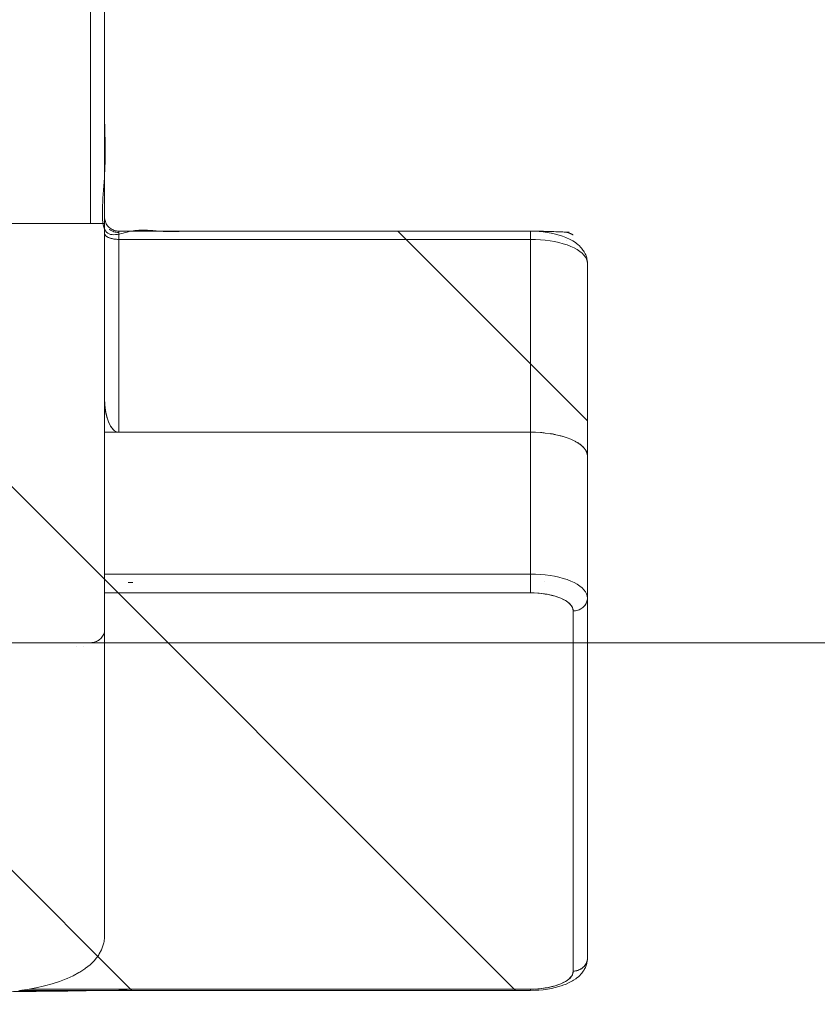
# Model space of a CAD drawing. Header units: inches. Extents: x -416 to -272, y -73 to 47.
# Tile 138 of 206: x -279.11 to -278.01, y -43.99 to -42.63. Entities that reach past the tile are written whole.
import ezdxf

# ---------------------------------------------------------------- set-up
doc = ezdxf.new("R2010")
doc.units = ezdxf.units.IN
doc.header["$LTSCALE"] = 32
doc.header["$MEASUREMENT"] = 0
doc.linetypes.add('Dash Style-1', pattern=[0.083328, 0.041656, -0.041672])
for name, color, linetype, lineweight in [('DashLine', 7, 'Continuous', 13), ('DashLineFill', 7, 'Dash Style-1', 13), ('Drawing', 7, 'Continuous', 18), ('None', 7, 'Continuous', 18), ('SolidLine', 7, 'Continuous', 15)]:
    doc.layers.add(name, color=color, linetype=linetype, lineweight=lineweight)

# ---------------------------------------------------------------- blocks, each defined once
blk = doc.blocks.new('Group-42')
at = {"layer": 'DashLine', "flags": 128}
blk.add_lwpolyline([(1.114173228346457, -2.559055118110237), (70.89370078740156, -2.559055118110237), (70.89370078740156, -30), (1.114173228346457, -30)], close=True, dxfattribs=at)
at = {"layer": 'SolidLine', "flags": 128}
blk.add_lwpolyline([(1.114173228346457, -2.559055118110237), (70.89370078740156, -2.559055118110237), (70.89370078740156, -30), (1.114173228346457, -30)], close=True, dxfattribs=at)
blk = doc.blocks.new('TiMotion_Handset (2D)')
at = {"layer": 'DashLineFill', "linetype": 'Continuous', "lineweight": 13}
h = blk.add_hatch(dxfattribs=at)
h.set_pattern_fill('Steel', color=253, style=0, pattern_type=2)
h.set_pattern_definition([(45, (0, 0), (-1.61301565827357, 1.935715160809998), []), (45, (-1.0608, 1.0608), (-0.4723460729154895, 0.4167612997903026), [])])
h.paths.add_polyline_path([(-0.5650679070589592, 2.440944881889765), (-0.5636889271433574, 2.443168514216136), (-0.5621892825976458, 2.445271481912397), (-0.5605689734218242, 2.447253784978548), (-0.5588279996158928, 2.449115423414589), (-0.5569663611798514, 2.45085639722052), (-0.5549840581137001, 2.452476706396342), (-0.5528810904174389, 2.453976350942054), (-0.5506574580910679, 2.455355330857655), (-0.5483514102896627, 2.456591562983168), (-0.5460011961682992, 2.457662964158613), (-0.543606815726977, 2.458569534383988), (-0.5411682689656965, 2.459311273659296), (-0.5386855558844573, 2.459888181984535), (-0.5361586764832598, 2.460300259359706), (-0.5335876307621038, 2.460547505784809), (-0.5309724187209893, 2.460629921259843), (0.4425815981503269, 2.460629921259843), (0.4451968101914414, 2.460547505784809), (0.4477678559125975, 2.460300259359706), (0.450294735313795, 2.459888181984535), (0.4527774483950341, 2.459311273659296), (0.4552159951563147, 2.458569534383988), (0.4576103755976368, 2.457662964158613), (0.4599605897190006, 2.456591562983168), (0.4622666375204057, 2.455355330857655), (0.4644902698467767, 2.453976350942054), (0.4665932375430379, 2.452476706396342), (0.4685755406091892, 2.45085639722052), (0.4704371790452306, 2.449115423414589), (0.472178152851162, 2.447253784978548), (0.4737984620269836, 2.445271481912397), (0.4752981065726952, 2.443168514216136), (0.4766770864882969, 2.440944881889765), (0.4779133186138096, 2.43863883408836), (0.478984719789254, 2.436288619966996), (0.47989129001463, 2.433894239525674), (0.4806330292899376, 2.431455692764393), (0.4812099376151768, 2.428972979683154), (0.4816220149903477, 2.426446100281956), (0.4818692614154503, 2.423875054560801), (0.4819516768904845, 2.421259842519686), (0.4819516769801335, 1.765582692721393), (0.4825163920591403, 1.763951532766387), (0.4830058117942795, 1.762300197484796), (0.4834199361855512, 1.760628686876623), (0.4837587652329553, 1.758937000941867), (0.4840222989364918, 1.757225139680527), (0.4842105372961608, 1.755493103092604), (0.4843234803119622, 1.753740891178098), (0.484361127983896, 1.751968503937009), (0.484361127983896, -1.751965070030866), (0.4842787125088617, -1.75458028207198), (0.4840314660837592, -1.757151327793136), (0.4836193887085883, -1.759678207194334), (0.483042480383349, -1.762160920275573), (0.4823007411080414, -1.764599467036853), (0.4813941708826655, -1.766993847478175), (0.4803227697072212, -1.769344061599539), (0.4790865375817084, -1.771650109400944), (0.4777075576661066, -1.773873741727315), (0.4762079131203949, -1.775976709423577), (0.4745876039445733, -1.777959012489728), (0.4728466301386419, -1.779820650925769), (0.4709849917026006, -1.781561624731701), (0.4690026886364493, -1.783181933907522), (0.4668997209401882, -1.784681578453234), (0.4646760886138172, -1.786060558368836), (0.4623700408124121, -1.787296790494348), (0.4600198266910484, -1.788368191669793), (0.4576254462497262, -1.789274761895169), (0.4551868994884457, -1.790016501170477), (0.4527041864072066, -1.790593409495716), (0.4501773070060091, -1.791005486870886), (0.447606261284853, -1.791252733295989), (0.4449910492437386, -1.791335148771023), (-1.79051826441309, -1.791335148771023), (-1.793133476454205, -1.791252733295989), (-1.795704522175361, -1.791005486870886), (-1.798231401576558, -1.790593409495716), (-1.800714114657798, -1.790016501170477), (-1.803152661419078, -1.789274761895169), (-1.8055470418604, -1.788368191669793), (-1.807897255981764, -1.787296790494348), (-1.810203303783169, -1.786060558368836), (-1.81242693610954, -1.784681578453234), (-1.814529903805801, -1.783181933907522), (-1.816512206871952, -1.781561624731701), (-1.818373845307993, -1.779820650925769), (-1.820114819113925, -1.777959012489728), (-1.821735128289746, -1.775976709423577), (-1.823234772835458, -1.773873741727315), (-1.82461375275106, -1.771650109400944), (-1.825849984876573, -1.769344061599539), (-1.826921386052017, -1.766993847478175), (-1.827827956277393, -1.764599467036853), (-1.828569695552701, -1.762160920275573), (-1.82914660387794, -1.759678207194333), (-1.829558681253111, -1.757151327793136), (-1.829805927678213, -1.75458028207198), (-1.829888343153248, -1.751965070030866), (-1.829888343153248, 1.751968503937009), (-1.829805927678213, 1.754583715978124), (-1.829558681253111, 1.75715476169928), (-1.82914660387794, 1.759681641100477), (-1.828569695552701, 1.762164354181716), (-1.827827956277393, 1.764602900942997), (-1.826921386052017, 1.766997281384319), (-1.825849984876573, 1.769347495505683), (-1.82461375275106, 1.771653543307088), (-1.823234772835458, 1.773877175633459), (-1.821735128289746, 1.77598014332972), (-1.820114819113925, 1.777962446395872), (-1.818373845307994, 1.779824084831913), (-1.816512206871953, 1.781565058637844), (-1.814529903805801, 1.783185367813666), (-1.81242693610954, 1.784685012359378), (-1.810203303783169, 1.786063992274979), (-1.807897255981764, 1.787300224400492), (-1.8055470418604, 1.788371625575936), (-1.803152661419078, 1.789278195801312), (-1.800714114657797, 1.79001993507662), (-1.798231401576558, 1.790596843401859), (-1.795704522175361, 1.79100892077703), (-1.793133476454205, 1.791256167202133), (-1.79051826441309, 1.791338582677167), (-0.5703424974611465, 1.791338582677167), (-0.5703424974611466, 2.421259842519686), (-0.5702600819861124, 2.423875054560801), (-0.5700128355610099, 2.426446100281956), (-0.569600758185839, 2.428972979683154), (-0.5690238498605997, 2.431455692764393), (-0.5682821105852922, 2.433894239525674), (-0.5673755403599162, 2.436288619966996), (-0.5663041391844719, 2.43863883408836)])
at = {"layer": 'DashLineFill'}
blk.add_open_spline([(-0.5650679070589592, 2.440944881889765), (-0.559793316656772, 2.450080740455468), (-0.5415215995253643, 2.460629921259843), (-0.04419541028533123, 2.460629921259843), (0.4531307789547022, 2.460629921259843), (0.4714024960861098, 2.450080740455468), (0.4819516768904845, 2.431809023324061), (0.4819516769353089, 2.09342126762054), (0.4819516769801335, 1.765582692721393), (0.484361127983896, 1.759098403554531), (0.484361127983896, 1.716953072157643e-06), (0.484361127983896, -1.76251425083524), (0.473811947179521, -1.780785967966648), (0.4555402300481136, -1.791335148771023), (-0.672763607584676, -1.791335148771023), (-1.801067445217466, -1.791335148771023), (-1.819339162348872, -1.780785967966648), (-1.829888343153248, -1.76251425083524), (-1.829888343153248, 1.716953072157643e-06), (-1.829888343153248, 1.762517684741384), (-1.819339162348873, 1.780789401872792), (-1.801067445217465, 1.791338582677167), (-1.180430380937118, 1.791338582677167), (-0.5703424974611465, 1.791338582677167), (-0.5703424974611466, 2.106299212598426), (-0.5703424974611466, 2.431809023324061), (-0.5650679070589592, 2.440944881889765)], degree=2, knots=[0, 0, 0, 0.001659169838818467, 0.003318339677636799, 0.07987838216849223, 0.08153755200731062, 0.08319672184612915, 0.08485589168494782, 0.1364181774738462, 0.1364181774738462, 0.1375061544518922, 0.4048450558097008, 0.4064547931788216, 0.4080645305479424, 0.4096742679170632, 0.5802364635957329, 0.5818462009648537, 0.5834559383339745, 0.5850656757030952, 0.8524045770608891, 0.8540143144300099, 0.8556240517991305, 0.8572337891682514, 0.9503292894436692, 0.9503292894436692, 0.9983902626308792, 1, 1, 1], dxfattribs=at)
at = {"layer": 'Drawing'}
for p, q in [((0.4373140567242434, 2.460629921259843), (-0.061841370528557, 2.460629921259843)), ((0.4388689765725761, 2.460555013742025), (0.4373140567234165, 2.460629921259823)), ((0.4373140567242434, 2.460629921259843), (0.4387873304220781, 2.460562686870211)), ((0.4387873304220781, 2.460562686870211), (0.4402505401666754, 2.460361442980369)), ((0.4416851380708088, 2.460263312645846), (0.4387873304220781, 2.460562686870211)), ((0.4404120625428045, 2.46033086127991), (0.4388689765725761, 2.460555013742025)), ((0.4402505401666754, 2.460361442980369), (0.4416936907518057, 2.460027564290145)), ((0.4419315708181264, 2.459959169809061), (0.4404120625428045, 2.46033086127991)), ((0.4431409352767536, 2.460062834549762), (0.4416851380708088, 2.460263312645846)), ((0.4416936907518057, 2.460027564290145), (0.4431069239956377, 2.459563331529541)), ((0.4434159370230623, 2.459442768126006), (0.4419315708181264, 2.459959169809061)), ((0.4431069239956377, 2.459563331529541), (0.4444805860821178, 2.458971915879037)), ((0.4445717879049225, 2.459730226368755), (0.4431409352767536, 2.460062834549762)), ((0.4448538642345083, 2.458785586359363), (0.4434159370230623, 2.459442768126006)), ((0.4444805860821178, 2.458971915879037), (0.4458052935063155, 2.458257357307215)), ((0.4474279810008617, 2.458840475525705), (0.4445717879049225, 2.459730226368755)), ((0.4462344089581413, 2.457992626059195), (0.4448538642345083, 2.458785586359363)), ((0.4462079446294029, 2.457992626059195), (0.4458052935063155, 2.458257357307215)), ((0.4475470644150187, 2.457069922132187), (0.4462344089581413, 2.457992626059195)), ((0.4470719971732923, 2.457424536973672), (0.4466171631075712, 2.457723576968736)), ((0.4475221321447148, 2.457069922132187), (0.4470719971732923, 2.457424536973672)), ((0.4488071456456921, 2.45838329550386), (0.4474279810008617, 2.458840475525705)), ((0.44878184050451, 2.456024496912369), (0.4475470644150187, 2.457069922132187)), ((0.4482720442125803, 2.456479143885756), (0.4478807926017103, 2.456787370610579)), ((0.4487585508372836, 2.456024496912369), (0.4482720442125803, 2.456479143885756)), ((0.4501374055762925, 2.457800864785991), (0.4488071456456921, 2.45838329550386)), ((0.452911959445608, 2.456345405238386), (0.4501374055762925, 2.457800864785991)), ((0.4499293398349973, 2.454864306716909), (0.44878184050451, 2.456024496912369)), ((0.4493972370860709, 2.455427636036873), (0.4490661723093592, 2.455737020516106)), ((0.4493972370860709, 2.455427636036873), (0.4499077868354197, 2.454864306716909)), ((0.4509808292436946, 2.453598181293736), (0.4499293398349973, 2.454864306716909)), ((0.4501653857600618, 2.454580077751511), (0.4504398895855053, 2.454277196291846)), ((0.4504398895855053, 2.454277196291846), (0.4513928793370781, 2.453035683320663)), ((0.4519283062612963, 2.452235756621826), (0.4509808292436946, 2.453598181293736)), ((0.4513928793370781, 2.453035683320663), (0.4522496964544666, 2.451711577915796)), ((0.4527645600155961, 2.45078740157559), (0.4519283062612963, 2.452235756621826)), ((0.4522496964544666, 2.451711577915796), (0.4530044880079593, 2.450313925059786)), ((0.4534832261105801, 2.449264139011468), (0.4527645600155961, 2.45078740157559)), ((0.452911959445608, 2.456345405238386), (0.4541585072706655, 2.455655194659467)), ((0.4530044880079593, 2.450313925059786), (0.4536520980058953, 2.448852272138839)), ((0.4540788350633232, 2.447677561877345), (0.4534832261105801, 2.449264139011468)), ((0.4536520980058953, 2.448852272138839), (0.4541881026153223, 2.447336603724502)), ((0.4545468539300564, 2.446039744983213), (0.4540788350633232, 2.447677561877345)), ((0.455334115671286, 2.45485075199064), (0.4541585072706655, 2.455655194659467)), ((0.4541881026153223, 2.447336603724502), (0.4546088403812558, 2.445777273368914)), ((0.4548837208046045, 2.444363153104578), (0.4545468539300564, 2.446039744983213)), ((0.4546088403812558, 2.445777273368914), (0.4549114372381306, 2.444184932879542)), ((0.4550868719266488, 2.442660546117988), (0.4548837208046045, 2.444363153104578)), ((0.4549114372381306, 2.444184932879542), (0.4550938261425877, 2.442570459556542)), ((0.4579900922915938, 2.452869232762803), (0.455334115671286, 2.45485075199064)), ((0.4590534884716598, 2.451980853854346), (0.4579900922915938, 2.452869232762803)), ((0.4615941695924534, 2.44949069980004), (0.4590534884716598, 2.451980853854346)), ((0.4625315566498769, 2.448537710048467), (0.4615941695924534, 2.44949069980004)), ((0.4649364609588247, 2.445575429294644), (0.4625315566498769, 2.448537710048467)), ((0.465736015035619, 2.444579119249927), (0.4649364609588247, 2.445575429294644)), ((0.4679868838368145, 2.441186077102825), (0.465736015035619, 2.444579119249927)), ((0.4551547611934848, 2.440944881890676), (-0.04400066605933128, 2.440944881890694)), ((0.4551547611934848, 2.440944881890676), (0.4550868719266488, 2.442660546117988)), ((0.4550938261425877, 2.442570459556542), (0.4551547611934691, 2.440944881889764)), ((0.4601602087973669, 2.439863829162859), (0.4551547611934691, 2.440944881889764)), ((0.4551547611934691, 2.440944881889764), (0.4573299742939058, 2.440720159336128)), ((0.4573299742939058, 2.440720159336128), (0.4594886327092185, 2.440047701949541)), ((0.4594886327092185, 2.440047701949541), (0.4616143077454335, 2.438932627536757)), ((0.4647699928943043, 2.436620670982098), (0.4601602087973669, 2.439863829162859)), ((0.4616143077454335, 2.438932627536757), (0.4636908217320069, 2.437383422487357)), ((0.4636908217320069, 2.437383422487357), (0.4657023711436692, 2.435411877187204)), ((0.4689841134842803, 2.431215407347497), (0.4647699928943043, 2.436620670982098)), ((0.4657023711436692, 2.435411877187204), (0.4676336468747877, 2.433032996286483)), ((0.4676336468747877, 2.433032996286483), (0.469469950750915, 2.430264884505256)), ((0.4686389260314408, 2.440169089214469), (0.4679868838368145, 2.441186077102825)), ((0.4707199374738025, 2.436390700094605), (0.4686389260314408, 2.440169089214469)), ((0.4728025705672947, 2.423648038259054), (0.4689841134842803, 2.431215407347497)), ((0.469469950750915, 2.430264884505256), (0.4711973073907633, 2.42712860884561)), ((0.4712170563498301, 2.435376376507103), (0.4707199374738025, 2.436390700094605)), ((0.4731149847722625, 2.43126124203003), (0.4712170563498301, 2.435376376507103)), ((0.4731149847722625, 2.43126124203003), (0.4748541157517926, 2.426770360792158)), ((0.4711973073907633, 2.42712860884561), (0.4728025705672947, 2.423648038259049)), ((0.4760006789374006, 2.41449028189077), (0.4728025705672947, 2.423648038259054)), ((0.4728025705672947, 2.423648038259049), (0.4742735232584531, 2.419849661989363)), ((0.4742735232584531, 2.419849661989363), (0.4755989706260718, 2.415762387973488)), ((0.4751564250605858, 2.425871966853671), (0.4748541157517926, 2.426770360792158)), ((0.4751564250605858, 2.425871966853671), (0.4766921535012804, 2.421136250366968)), ((0.4755989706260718, 2.415762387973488), (0.4767688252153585, 2.411417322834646)), ((0.4780476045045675, 2.416101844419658), (0.4766921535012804, 2.421136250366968)), ((0.4792124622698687, 2.410807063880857), (0.4780476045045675, 2.416101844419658)), ((0.4782850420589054, 2.404477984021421), (0.4760006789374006, 2.41449028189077)), ((0.4767688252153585, 2.411417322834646), (0.4777741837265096, 2.406847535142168)), ((0.4777741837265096, 2.406847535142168), (0.4786073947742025, 2.402087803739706)), ((0.479655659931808, 2.393611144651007), (0.4782850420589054, 2.404477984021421)), ((0.4786073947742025, 2.402087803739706), (0.4792621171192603, 2.397174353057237)), ((0.4801778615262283, 2.405292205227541), (0.4792124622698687, 2.410807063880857)), ((0.4802450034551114, 2.404792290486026), (0.4801778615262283, 2.405292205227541)), ((0.4809873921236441, 2.399220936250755), (0.4802450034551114, 2.404792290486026)), ((0.4792621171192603, 2.397174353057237), (0.4797333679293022, 2.392144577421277)), ((0.4801125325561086, 2.381889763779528), (0.479655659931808, 2.393611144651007)), ((0.4797333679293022, 2.392144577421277), (0.4800175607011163, 2.387036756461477)), ((0.4815217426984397, 2.39351768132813), (0.4809873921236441, 2.399220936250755)), ((0.4815217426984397, 2.39351768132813), (0.4818439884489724, 2.387725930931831)), ((0.4800175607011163, 2.387036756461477), (0.4801125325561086, 2.381889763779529)), ((0.4801125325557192, 2.38188976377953), (0.4801125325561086, 1.686883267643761)), ((0.4819516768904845, 2.38188976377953), (0.4801125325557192, 2.38188976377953)), ((0.4819516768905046, 2.38188976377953), (0.4818439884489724, 2.387725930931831)), ((0.4819516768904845, 2.38188976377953), (0.4819516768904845, 1.674053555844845)), ((0.406441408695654, 1.791338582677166), (-0.580838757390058, 1.791338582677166)), ((0.005914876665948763, 1.762323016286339), (0.005914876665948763, 1.762296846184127)), ((0.005561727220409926, 1.751968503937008), (0.005546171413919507, 1.751968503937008))]:
    blk.add_line(p, q, dxfattribs=at)
at = {"layer": 'Drawing', "color": 7, "linetype": 'Continuous'}
for p, q in [((-0.01616174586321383, 1.791251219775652), (-0.01784070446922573, 1.791338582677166)), ((-0.01616174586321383, 1.791251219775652), (-0.01463543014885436, 1.791018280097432)), ((-0.01463543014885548, 1.791018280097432), (-0.01313302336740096, 1.79064089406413)), ((-0.01166573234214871, 1.790121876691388), (-0.01313302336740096, 1.790640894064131)), ((-0.01166573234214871, 1.790121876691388), (-0.01024450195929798, 1.789465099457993)), ((-0.008879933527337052, 1.788675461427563), (-0.01024450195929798, 1.789465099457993)), ((-0.007582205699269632, 1.787758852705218), (-0.008879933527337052, 1.788675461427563)), ((-0.007582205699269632, 1.787758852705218), (-0.006360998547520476, 1.786722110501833)), ((0.4065815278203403, 1.791337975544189), (0.406441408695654, 1.791338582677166)), ((0.4071042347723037, 1.791333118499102), (0.4065815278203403, 1.79133797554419)), ((0.4086427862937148, 1.791246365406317), (0.4071042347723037, 1.791333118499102)), ((0.4143801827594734, 1.790552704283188), (0.4086427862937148, 1.791246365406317)), ((0.415897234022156, 1.790320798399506), (0.4143801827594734, 1.790552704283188)), ((0.417384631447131, 1.789945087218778), (0.415897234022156, 1.790320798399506)), ((0.4230532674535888, 1.788089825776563), (0.417384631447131, 1.789945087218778)), ((0.4244811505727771, 1.787579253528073), (0.4230532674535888, 1.788089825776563)), ((-0.00522542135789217, 1.785572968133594), (-0.006360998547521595, 1.786722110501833)), ((-0.004183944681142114, 1.78431999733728), (-0.00522542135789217, 1.785572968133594)), ((-0.004183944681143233, 1.78431999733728), (-0.003244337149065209, 1.782972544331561)), ((-0.002413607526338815, 1.781540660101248), (-0.003244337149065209, 1.782972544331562)), ((-0.001697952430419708, 1.78003502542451), (-0.002413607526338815, 1.781540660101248)), ((-0.001102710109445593, 1.778466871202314), (-0.001697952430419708, 1.78003502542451)), ((-0.001102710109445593, 1.778466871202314), (-0.0006323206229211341, 1.776847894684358)), ((-0.0002902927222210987, 1.775190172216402), (-0.0006323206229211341, 1.776847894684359)), ((-7.917767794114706e-05, 1.773506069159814), (-0.0002902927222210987, 1.775190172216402)), ((0.4258525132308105, 1.786933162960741), (0.4244811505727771, 1.787579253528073)), ((0.431390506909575, 1.783949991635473), (0.4258525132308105, 1.786933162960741)), ((0.432667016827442, 1.783188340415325), (0.431390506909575, 1.783949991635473)), ((0.4338625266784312, 1.782304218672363), (0.432667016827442, 1.783188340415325)), ((0.4392117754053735, 1.778246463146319), (0.4338625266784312, 1.782304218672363)), ((0.4402813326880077, 1.777273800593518), (0.4392117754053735, 1.778246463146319)), ((0.4454277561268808, 1.772173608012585), (0.4402813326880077, 1.777273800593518)), ((-7.917767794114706e-05, 1.773506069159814), (0, 1.771653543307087)), ((-1.118964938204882e-15, -1.771653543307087), (0, 1.771653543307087)), ((0.446356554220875, 1.771133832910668), (0.4454277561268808, 1.772173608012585)), ((0.45126065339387, 1.765048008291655), (0.446356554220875, 1.771133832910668)), ((0.4520361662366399, 1.763964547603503), (0.45126065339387, 1.765048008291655)), ((0.456661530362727, 1.756958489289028), (0.4520361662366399, 1.763964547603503)), ((0.4572736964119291, 1.755856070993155), (0.456661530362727, 1.756958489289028)), ((0.4615873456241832, 1.748002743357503), (0.4572736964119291, 1.755856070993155)), ((0.4655985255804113, 1.739297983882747), (0.4615873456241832, 1.748002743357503)), ((0.4660013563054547, 1.738285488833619), (0.4655985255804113, 1.739297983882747)), ((0.4696448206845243, 1.728885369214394), (0.4660013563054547, 1.738285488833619)), ((0.4729319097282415, 1.718776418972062), (0.4696448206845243, 1.728885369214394)), ((0.4758381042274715, 1.708034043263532), (0.4729319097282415, 1.718776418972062)), ((0.4783417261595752, 1.696738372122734), (0.4758381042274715, 1.708034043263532)), ((0.4784816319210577, 1.696097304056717), (0.4783417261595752, 1.696738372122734)), ((0.4805427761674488, 1.68445253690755), (0.4784816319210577, 1.696097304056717)), ((0.4821715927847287, 1.672430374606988), (0.4805427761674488, 1.68445253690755))]:
    blk.add_line(p, q, dxfattribs=at)
at = {"layer": 'SolidLine', "color": 253}
for p, q in [((-0.5388826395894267, 2.457617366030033), (-0.5416504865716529, 2.456165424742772)), ((-0.5388826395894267, 2.457617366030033), (-0.5374929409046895, 2.458264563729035)), ((-0.5374929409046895, 2.458264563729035), (-0.5360464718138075, 2.458773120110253)), ((-0.5370811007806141, 2.455881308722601), (-0.5343124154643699, 2.457946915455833)), ((-0.5360464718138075, 2.458773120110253), (-0.5331927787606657, 2.459662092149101)), ((-0.5343124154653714, 2.457946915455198), (-0.5314781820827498, 2.459433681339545)), ((-0.5331927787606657, 2.459662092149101), (-0.5316869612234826, 2.460032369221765)), ((-0.5316869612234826, 2.460032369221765), (-0.5301521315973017, 2.460255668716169)), ((-0.5314781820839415, 2.459433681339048), (-0.5285999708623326, 2.460330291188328)), ((-0.5301521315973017, 2.460255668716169), (-0.5272546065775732, 2.460555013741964)), ((-0.5272546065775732, 2.460555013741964), (-0.5287976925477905, 2.460330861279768)), ((-0.52859997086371, 2.460330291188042), (-0.5256996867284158, 2.460629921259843)), ((-0.5256996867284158, 2.460629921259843), (-0.5272546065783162, 2.460555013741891)), ((-0.06184137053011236, 2.460629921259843), (-0.5256996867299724, 2.460629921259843)), ((-0.2670586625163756, 2.457946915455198), (-0.2698273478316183, 2.455881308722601)), ((-0.2670586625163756, 2.457946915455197), (-0.2642244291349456, 2.459433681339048)), ((-0.265119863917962, 2.459188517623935), (-0.2663746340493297, 2.458305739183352)), ((-0.2650508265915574, 2.459188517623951), (-0.266087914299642, 2.458456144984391)), ((-0.2643921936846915, 2.459345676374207), (-0.265119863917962, 2.459188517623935)), ((-0.2644360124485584, 2.459322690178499), (-0.2650508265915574, 2.459188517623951)), ((-0.2642244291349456, 2.459433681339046), (-0.2613462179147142, 2.460330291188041)), ((-0.2584459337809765, 2.460629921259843), (-0.2613462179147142, 2.460330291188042)), ((-0.07045409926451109, 2.457946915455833), (-0.0732227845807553, 2.455881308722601)), ((-0.06761986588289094, 2.459433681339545), (-0.07045409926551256, 2.457946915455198)), ((-0.06474165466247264, 2.460330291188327), (-0.06761986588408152, 2.459433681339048)), ((-0.061841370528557, 2.460629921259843), (-0.0647416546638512, 2.460330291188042)), ((-0.06036809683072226, 2.46056268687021), (-0.061841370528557, 2.460629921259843)), ((-0.06184137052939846, 2.460629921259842), (-0.06028645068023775, 2.460555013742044)), ((-0.05890488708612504, 2.460361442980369), (-0.06036809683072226, 2.46056268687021)), ((-0.06028645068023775, 2.460555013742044), (-0.0587433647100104, 2.460330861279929)), ((-0.05746173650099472, 2.460027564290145), (-0.05890488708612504, 2.460361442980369)), ((-0.0587433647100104, 2.460330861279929), (-0.05722385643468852, 2.45995916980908)), ((-0.05604850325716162, 2.45956333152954), (-0.05746173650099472, 2.460027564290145)), ((-0.05607744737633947, 2.459560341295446), (-0.05722385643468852, 2.45995916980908)), ((-0.05573949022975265, 2.459442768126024), (-0.05606222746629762, 2.459555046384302)), ((-0.05467484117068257, 2.458971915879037), (-0.05604850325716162, 2.45956333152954)), ((-0.05470291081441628, 2.458969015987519), (-0.05573949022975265, 2.459442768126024)), ((-0.05335013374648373, 2.458257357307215), (-0.05467484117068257, 2.458971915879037)), ((-0.05430156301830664, 2.458785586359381), (-0.05448390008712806, 2.458868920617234)), ((-0.05387209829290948, 2.458538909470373), (-0.05430156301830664, 2.458785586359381)), ((-0.05208343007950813, 2.457424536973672), (-0.05335013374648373, 2.458257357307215)), ((-0.0529210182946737, 2.457992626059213), (-0.05313042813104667, 2.458112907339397)), ((-0.0525382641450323, 2.457723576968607), (-0.0529210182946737, 2.457992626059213)), ((-0.05088338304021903, 2.456479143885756), (-0.05208343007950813, 2.457424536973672)), ((-0.05160836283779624, 2.457069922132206), (-0.05183980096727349, 2.457232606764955)), ((-0.05127463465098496, 2.456787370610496), (-0.05160836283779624, 2.457069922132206)), ((-0.04975819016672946, 2.455427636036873), (-0.05088338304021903, 2.456479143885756)), ((-0.5567488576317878, 2.440629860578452), (-0.5545191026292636, 2.443991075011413)), ((-0.5545191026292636, 2.443991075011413), (-0.5537351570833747, 2.445087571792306)), ((-0.5537351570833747, 2.445087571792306), (-0.5513486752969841, 2.448027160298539)), ((-0.5513486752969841, 2.448027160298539), (-0.5504083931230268, 2.449078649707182)), ((-0.5504083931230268, 2.449078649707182), (-0.5478831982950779, 2.451553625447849)), ((-0.5478831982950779, 2.451553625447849), (-0.5467995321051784, 2.452536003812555)), ((-0.5470897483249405, 2.442208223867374), (-0.5447866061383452, 2.446389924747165)), ((-0.5441560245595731, 2.454508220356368), (-0.5467995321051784, 2.452536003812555)), ((-0.5447866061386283, 2.446389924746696), (-0.5423382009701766, 2.450080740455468)), ((-0.5441560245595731, 2.454508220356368), (-0.5429442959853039, 2.455399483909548)), ((-0.5429442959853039, 2.455399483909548), (-0.5416504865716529, 2.456165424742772)), ((-0.5423382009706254, 2.450080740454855), (-0.5397631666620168, 2.45325258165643)), ((-0.5397631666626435, 2.453252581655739), (-0.5370811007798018, 2.4558813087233)), ((-0.2798359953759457, 2.442208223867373), (-0.2775328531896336, 2.446389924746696)), ((-0.2785896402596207, 2.444614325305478), (-0.2791296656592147, 2.443490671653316)), ((-0.277921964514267, 2.445683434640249), (-0.2785896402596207, 2.444614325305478)), ((-0.2750844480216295, 2.450080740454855), (-0.2775328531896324, 2.446389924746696)), ((-0.2768850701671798, 2.447657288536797), (-0.2775246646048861, 2.446389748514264)), ((-0.2755910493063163, 2.449317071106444), (-0.2768850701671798, 2.447657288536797)), ((-0.2749889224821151, 2.450379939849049), (-0.2766434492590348, 2.447730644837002)), ((-0.2725094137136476, 2.453252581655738), (-0.2750844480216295, 2.450080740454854)), ((-0.2711741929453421, 2.454864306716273), (-0.2749889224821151, 2.450379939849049)), ((-0.2712662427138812, 2.454864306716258), (-0.2728467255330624, 2.452837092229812)), ((-0.2725094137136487, 2.453252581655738), (-0.2698273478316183, 2.455881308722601)), ((-0.2698206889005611, 2.455881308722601), (-0.2712662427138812, 2.454864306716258)), ((-0.2700678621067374, 2.455645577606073), (-0.2711741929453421, 2.454864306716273)), ((-0.08092828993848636, 2.446389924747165), (-0.0832314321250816, 2.442208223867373)), ((-0.07847988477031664, 2.450080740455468), (-0.08092828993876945, 2.446389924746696)), ((-0.07590485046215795, 2.45325258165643), (-0.07847988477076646, 2.450080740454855)), ((-0.07322278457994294, 2.4558813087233), (-0.07590485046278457, 2.453252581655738)), ((-0.05037358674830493, 2.456024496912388), (-0.0506212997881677, 2.456234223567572)), ((-0.05037358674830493, 2.456024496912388), (-0.05008925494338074, 2.455737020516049)), ((-0.04871553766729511, 2.454277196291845), (-0.04975819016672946, 2.455427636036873)), ((-0.04948368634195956, 2.455124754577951), (-0.04922608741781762, 2.454864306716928)), ((-0.04922608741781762, 2.454864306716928), (-0.04899004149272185, 2.454580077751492)), ((-0.04776254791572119, 2.453035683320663), (-0.04871553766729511, 2.454277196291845)), ((-0.04843514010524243, 2.453911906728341), (-0.04817459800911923, 2.453598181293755)), ((-0.04817459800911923, 2.453598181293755), (-0.04798452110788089, 2.453324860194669)), ((-0.04690573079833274, 2.451711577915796), (-0.04776254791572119, 2.453035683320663)), ((-0.04748319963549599, 2.45260398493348), (-0.04722712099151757, 2.452235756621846)), ((-0.04722712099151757, 2.452235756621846), (-0.04639086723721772, 2.450787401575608)), ((-0.04615093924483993, 2.450313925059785), (-0.04690573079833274, 2.451711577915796)), ((-0.04639086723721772, 2.450787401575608), (-0.04567220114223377, 2.449264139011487)), ((-0.04550332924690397, 2.448852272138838), (-0.04615093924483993, 2.450313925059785)), ((-0.04567220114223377, 2.449264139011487), (-0.04507659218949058, 2.447677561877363)), ((-0.04496732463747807, 2.447336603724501), (-0.04550332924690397, 2.448852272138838)), ((-0.04507659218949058, 2.447677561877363), (-0.04460857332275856, 2.446039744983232)), ((-0.04454658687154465, 2.445777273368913), (-0.04496732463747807, 2.447336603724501)), ((-0.04460857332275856, 2.446039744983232), (-0.04427170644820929, 2.444363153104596)), ((-0.04424399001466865, 2.444184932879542), (-0.04454658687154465, 2.445777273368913)), ((-0.04427170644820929, 2.444363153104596), (-0.04406855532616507, 2.442660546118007)), ((-0.04406160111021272, 2.442570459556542), (-0.04424399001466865, 2.444184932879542)), ((-0.5617393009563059, 2.430607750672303), (-0.5634554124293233, 2.426176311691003)), ((-0.5613358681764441, 2.431631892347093), (-0.5617393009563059, 2.430607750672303)), ((-0.5613358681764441, 2.431631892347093), (-0.5594236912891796, 2.43577792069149)), ((-0.5594236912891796, 2.43577792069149), (-0.5573660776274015, 2.439513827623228)), ((-0.5573660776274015, 2.439513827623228), (-0.5567488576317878, 2.440629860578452)), ((-0.5568576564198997, 2.431872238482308), (-0.5568962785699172, 2.431822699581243)), ((-0.5511913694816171, 2.432502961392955), (-0.5529586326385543, 2.427053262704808)), ((-0.5492300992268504, 2.437567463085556), (-0.551191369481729, 2.432502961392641)), ((-0.5492300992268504, 2.437567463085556), (-0.5470897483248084, 2.442208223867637)), ((-0.2839376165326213, 2.432502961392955), (-0.2857048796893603, 2.427053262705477)), ((-0.2819763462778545, 2.437567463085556), (-0.2839376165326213, 2.432502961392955)), ((-0.2819763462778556, 2.437567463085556), (-0.2798359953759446, 2.442208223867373)), ((-0.08910031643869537, 2.427053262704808), (-0.08733305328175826, 2.432502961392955)), ((-0.08733305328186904, 2.432502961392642), (-0.0853717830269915, 2.437567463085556)), ((-0.08323143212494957, 2.442208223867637), (-0.08537178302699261, 2.437567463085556)), ((-0.05777824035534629, 2.431215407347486), (-0.06164847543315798, 2.423648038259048)), ((-0.06004321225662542, 2.427128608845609), (-0.05831585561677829, 2.430264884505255)), ((-0.05831585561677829, 2.430264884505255), (-0.05647955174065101, 2.433032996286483)), ((-0.0535468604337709, 2.436620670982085), (-0.05777824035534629, 2.431215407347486)), ((-0.05647955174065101, 2.433032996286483), (-0.05454827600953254, 2.435411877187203)), ((-0.05454827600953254, 2.435411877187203), (-0.05253672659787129, 2.437383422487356)), ((-0.04895433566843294, 2.439863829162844), (-0.0535468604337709, 2.436620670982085)), ((-0.05253672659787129, 2.437383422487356), (-0.05046021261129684, 2.438932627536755)), ((-0.05046021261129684, 2.438932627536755), (-0.04833453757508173, 2.440047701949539)), ((-0.04400066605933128, 2.440944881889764), (-0.04895433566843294, 2.439863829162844)), ((-0.04833453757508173, 2.440047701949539), (-0.046175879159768, 2.440720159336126)), ((-0.046175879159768, 2.440720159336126), (-0.04400066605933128, 2.440944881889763)), ((-0.04406855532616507, 2.442660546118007), (-0.04400066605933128, 2.440944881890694)), ((-0.04400066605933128, 2.440944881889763), (-0.04406160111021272, 2.442570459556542)), ((-0.5675395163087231, 2.411007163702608), (-0.5663665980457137, 2.416338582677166)), ((-0.5650017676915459, 2.421407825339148), (-0.5663665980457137, 2.416338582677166)), ((-0.5650017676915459, 2.421407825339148), (-0.5634554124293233, 2.426176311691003)), ((-0.5624426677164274, 2.420055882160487), (-0.5624697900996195, 2.419978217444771)), ((-0.5545184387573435, 2.421259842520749), (-0.555858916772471, 2.415166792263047)), ((-0.5529586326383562, 2.427053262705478), (-0.5545184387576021, 2.421259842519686)), ((-0.288429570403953, 2.415964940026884), (-0.2892863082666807, 2.41222519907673)), ((-0.288605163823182, 2.415166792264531), (-0.2872646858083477, 2.421259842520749)), ((-0.2857048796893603, 2.427053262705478), (-0.2872646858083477, 2.421259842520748)), ((-0.2862404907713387, 2.42552047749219), (-0.286941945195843, 2.422458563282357)), ((-0.2862404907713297, 2.425357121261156), (-0.2866789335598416, 2.423435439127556)), ((-0.2856979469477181, 2.427053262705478), (-0.2862404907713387, 2.42552047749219)), ((-0.2858958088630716, 2.42634411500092), (-0.2862404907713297, 2.425357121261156)), ((-0.092000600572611, 2.415166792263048), (-0.09066012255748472, 2.421259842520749)), ((-0.09066012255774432, 2.421259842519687), (-0.0891003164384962, 2.427053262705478)), ((-0.06561473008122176, 2.411417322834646), (-0.06444487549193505, 2.415762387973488)), ((-0.06164847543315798, 2.423648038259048), (-0.06484658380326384, 2.41461279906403)), ((-0.06444487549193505, 2.415762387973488), (-0.0631194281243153, 2.419849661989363)), ((-0.0631194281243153, 2.419849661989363), (-0.06164847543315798, 2.423648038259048)), ((-0.06164847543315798, 2.423648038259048), (-0.06004321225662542, 2.427128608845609)), ((-0.5686253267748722, 2.404933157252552), (-0.5693722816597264, 2.399327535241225)), ((-0.5686253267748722, 2.404933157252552), (-0.5676747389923, 2.410363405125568)), ((-0.5675395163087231, 2.411007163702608), (-0.5676747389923, 2.410363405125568)), ((-0.5578428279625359, 2.402269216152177), (-0.5584711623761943, 2.395562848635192)), ((-0.5569698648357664, 2.408820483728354), (-0.5578428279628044, 2.402269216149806)), ((-0.5558589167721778, 2.415166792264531), (-0.5569698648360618, 2.408820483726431)), ((-0.29058907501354, 2.402269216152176), (-0.2912174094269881, 2.395562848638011)), ((-0.29058907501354, 2.402269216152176), (-0.2897161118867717, 2.408820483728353)), ((-0.2897161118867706, 2.408820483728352), (-0.288605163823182, 2.415166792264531)), ((-0.2892863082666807, 2.41222519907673), (-0.2897141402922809, 2.408820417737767)), ((-0.2892863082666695, 2.412007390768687), (-0.2896164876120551, 2.409389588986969)), ((-0.2887360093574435, 2.414419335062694), (-0.2892863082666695, 2.412007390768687)), ((-0.09398451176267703, 2.402269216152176), (-0.0946128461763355, 2.395562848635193)), ((-0.09311154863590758, 2.408820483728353), (-0.0939845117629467, 2.402269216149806)), ((-0.09311154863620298, 2.408820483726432), (-0.09200060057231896, 2.415166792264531)), ((-0.06713094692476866, 2.404641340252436), (-0.06850156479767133, 2.393733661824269)), ((-0.06810802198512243, 2.397174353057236), (-0.06745329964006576, 2.402087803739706)), ((-0.06745329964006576, 2.402087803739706), (-0.06662008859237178, 2.406847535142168)), ((-0.06484658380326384, 2.41461279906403), (-0.06713094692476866, 2.404641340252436)), ((-0.06662008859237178, 2.406847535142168), (-0.06561473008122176, 2.411417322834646)), ((-0.5702341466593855, 2.387761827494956), (-0.5699099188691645, 2.39358920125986)), ((-0.5693722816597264, 2.399327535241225), (-0.5699099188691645, 2.39358920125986)), ((-0.5588500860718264, 2.388752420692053), (-0.5589767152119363, 2.381889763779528)), ((-0.558471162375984, 2.395562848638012), (-0.5588500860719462, 2.388752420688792)), ((-0.2917229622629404, 2.38188976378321), (-0.2915963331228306, 2.388752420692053)), ((-0.2912174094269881, 2.395562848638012), (-0.2915963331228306, 2.388752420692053)), ((-0.2911137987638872, 2.397681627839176), (-0.2911802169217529, 2.3959598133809)), ((-0.2911137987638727, 2.397518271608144), (-0.2911705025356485, 2.396063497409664)), ((-0.2907407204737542, 2.400650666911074), (-0.2911137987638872, 2.397681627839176)), ((-0.2908042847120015, 2.399972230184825), (-0.2911137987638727, 2.397518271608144)), ((-0.09499176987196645, 2.388752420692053), (-0.0951183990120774, 2.38188976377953)), ((-0.09461284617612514, 2.395562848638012), (-0.0949917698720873, 2.388752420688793)), ((-0.08451262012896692, 2.401574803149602), (-0.08453227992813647, 2.401574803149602)), ((-0.06850156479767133, 2.393733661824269), (-0.06895843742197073, 2.381889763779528)), ((-0.06886346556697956, 2.387036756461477), (-0.06857927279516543, 2.392144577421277)), ((-0.06865470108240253, 2.389763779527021), (-0.06871173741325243, 2.389763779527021)), ((-0.06857927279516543, 2.392144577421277), (-0.06810802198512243, 2.397174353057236)), ((-0.5703424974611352, 2.381889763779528), (-0.5702341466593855, 2.387761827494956)), ((-0.5703424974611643, 2.381889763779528), (-0.5703424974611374, 1.811023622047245)), ((-0.5700434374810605, 2.381889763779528), (-0.5703424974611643, 2.381889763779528)), ((-0.5684981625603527, 2.381889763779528), (-0.5700434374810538, 2.381889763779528)), ((-0.2917229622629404, 2.38188976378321), (-0.5684981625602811, 2.38188976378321)), ((-0.5589767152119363, 1.811023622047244), (-0.5589767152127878, 2.381889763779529)), ((-0.2917229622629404, 1.791338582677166), (-0.2917229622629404, 2.381889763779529)), ((-0.09511839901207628, 2.38188976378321), (-0.2917229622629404, 2.38188976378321)), ((-0.0951183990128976, 1.791338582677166), (-0.09511839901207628, 2.381889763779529)), ((-0.06895843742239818, 2.38188976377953), (-0.0951183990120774, 2.38188976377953)), ((-0.06895843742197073, 2.381889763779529), (-0.06886346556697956, 2.387036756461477)), ((-0.06895843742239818, 2.381889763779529), (-0.06895843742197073, 1.791338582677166)), ((-0.0832690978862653, 1.830708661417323), (-0.08328864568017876, 1.830708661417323)), ((-0.08328864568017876, 1.830708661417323), (-0.08328864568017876, 1.823823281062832)), ((-0.5735478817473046, 1.800256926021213), (-0.5727150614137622, 1.801654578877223)), ((-0.5727150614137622, 1.801654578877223), (-0.5720005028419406, 1.80311623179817)), ((-0.5714090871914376, 1.804631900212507), (-0.5720005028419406, 1.80311623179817)), ((-0.5714090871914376, 1.804631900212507), (-0.5709448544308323, 1.806191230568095)), ((-0.5709448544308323, 1.806191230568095), (-0.5706109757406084, 1.807783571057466)), ((-0.5708883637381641, 1.801181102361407), (-0.5701696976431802, 1.802704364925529)), ((-0.5706109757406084, 1.807783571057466), (-0.5704097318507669, 1.809398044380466)), ((-0.5704097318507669, 1.809398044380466), (-0.5703424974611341, 1.811023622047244)), ((-0.5702675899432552, 1.811023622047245), (-0.5703424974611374, 1.811023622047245)), ((-0.5700434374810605, 1.811023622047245), (-0.5702675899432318, 1.811023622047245)), ((-0.5701696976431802, 1.802704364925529), (-0.5695740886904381, 1.804290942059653)), ((-0.5696717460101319, 1.811023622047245), (-0.5700434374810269, 1.811023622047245)), ((-0.5684981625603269, 1.811023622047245), (-0.5696717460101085, 1.811023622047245)), ((-0.5695740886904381, 1.804290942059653), (-0.569106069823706, 1.805928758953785)), ((-0.569106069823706, 1.805928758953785), (-0.5687692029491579, 1.807605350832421)), ((-0.5687692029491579, 1.807605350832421), (-0.5685660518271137, 1.809307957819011)), ((-0.5685660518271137, 1.809307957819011), (-0.56849816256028, 1.811023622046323)), ((-0.5589767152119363, 1.811023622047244), (-0.5684981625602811, 1.811023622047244)), ((-0.5603313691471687, 1.800256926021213), (-0.5599794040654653, 1.801654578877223)), ((-0.5597684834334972, 1.802642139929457), (-0.5601021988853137, 1.801136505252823)), ((-0.5599794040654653, 1.801654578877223), (-0.5596774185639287, 1.80311623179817)), ((-0.5594909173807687, 1.804210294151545), (-0.5597684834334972, 1.802642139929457)), ((-0.5596774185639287, 1.80311623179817), (-0.5594274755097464, 1.804631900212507)), ((-0.5592715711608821, 1.805829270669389), (-0.5594909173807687, 1.804210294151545)), ((-0.5594274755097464, 1.804631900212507), (-0.5592312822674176, 1.806191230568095)), ((-0.5591120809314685, 1.807486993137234), (-0.5592715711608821, 1.805829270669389)), ((-0.5592312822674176, 1.806191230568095), (-0.5590901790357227, 1.807783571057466)), ((-0.5590136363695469, 1.809171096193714), (-0.5591120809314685, 1.807486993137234)), ((-0.5590901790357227, 1.807783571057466), (-0.5590051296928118, 1.809398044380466)), ((-0.5589767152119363, 1.811023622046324), (-0.5590136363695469, 1.809171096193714)), ((-0.5590051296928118, 1.809398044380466), (-0.5589767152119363, 1.811023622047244)), ((-0.2917229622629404, 1.811023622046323), (-0.5589767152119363, 1.811023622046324)), ((-0.2952583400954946, 1.803469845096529), (-0.2994904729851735, 1.800138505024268)), ((-0.2982000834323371, 1.801033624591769), (-0.2966940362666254, 1.802209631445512)), ((-0.2966940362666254, 1.802209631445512), (-0.2955085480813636, 1.803293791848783)), ((-0.2955085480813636, 1.803293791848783), (-0.2945732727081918, 1.804293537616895)), ((-0.2937583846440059, 1.805246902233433), (-0.2952583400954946, 1.803469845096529)), ((-0.2945732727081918, 1.804293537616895), (-0.2938346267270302, 1.805218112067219)), ((-0.2938346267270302, 1.805218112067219), (-0.2932519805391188, 1.806077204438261)), ((-0.2926691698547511, 1.807098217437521), (-0.2937583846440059, 1.805246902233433)), ((-0.2932519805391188, 1.806077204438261), (-0.2927946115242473, 1.806880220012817)), ((-0.2927946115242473, 1.806880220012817), (-0.2924393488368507, 1.807635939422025)), ((-0.2919906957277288, 1.809023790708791), (-0.2926691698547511, 1.807098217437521)), ((-0.2924393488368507, 1.807635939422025), (-0.291952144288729, 1.809110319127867)), ((-0.2917229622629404, 1.811023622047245), (-0.2919906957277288, 1.809023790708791)), ((-0.291952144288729, 1.809110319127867), (-0.2917229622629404, 1.811023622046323)), ((-0.580838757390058, 1.791338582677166), (-1.751148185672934, 1.791338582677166)), ((-0.5900275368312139, 1.791338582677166), (-0.588401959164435, 1.791405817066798)), ((-0.588401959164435, 1.791405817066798), (-0.5867874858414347, 1.79160706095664)), ((-0.5867874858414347, 1.79160706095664), (-0.5851951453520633, 1.791940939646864)), ((-0.583635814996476, 1.792405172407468), (-0.5851951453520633, 1.791940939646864)), ((-0.583635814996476, 1.792405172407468), (-0.5821201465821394, 1.792996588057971)), ((-0.5821201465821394, 1.792996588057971), (-0.5806584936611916, 1.793711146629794)), ((-0.5806584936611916, 1.793711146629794), (-0.5792608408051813, 1.794543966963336)), ((-0.5792608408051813, 1.794543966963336), (-0.577936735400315, 1.795489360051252)), ((-0.577936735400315, 1.795489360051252), (-0.5766952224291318, 1.796540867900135)), ((-0.5766952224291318, 1.796540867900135), (-0.5755447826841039, 1.797691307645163)), ((-0.5755447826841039, 1.797691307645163), (-0.5744932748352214, 1.798932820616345)), ((-0.5744932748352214, 1.798932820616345), (-0.5735478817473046, 1.800256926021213)), ((-0.5726720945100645, 1.79837032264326), (-0.5729326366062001, 1.798056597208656)), ((-0.5724820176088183, 1.798643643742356), (-0.5726720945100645, 1.79837032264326)), ((-0.5717246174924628, 1.79973274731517), (-0.572257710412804, 1.798966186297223)), ((-0.5714219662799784, 1.800256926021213), (-0.5717246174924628, 1.79973274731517)), ((-0.5708883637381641, 1.801181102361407), (-0.5714027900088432, 1.800290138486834)), ((-0.5665130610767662, 1.791425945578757), (-0.5672959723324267, 1.791338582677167)), ((-0.5672959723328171, 1.791338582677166), (-0.5666089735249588, 1.791405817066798)), ((-0.5666089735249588, 1.791405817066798), (-0.5659266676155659, 1.79160706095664)), ((-0.5658013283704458, 1.791658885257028), (-0.5665130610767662, 1.791425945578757)), ((-0.5659266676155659, 1.79160706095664), (-0.5652537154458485, 1.791940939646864)), ((-0.5651007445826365, 1.792036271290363), (-0.5658013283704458, 1.791658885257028)), ((-0.5652537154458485, 1.791940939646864), (-0.5645947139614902, 1.792405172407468)), ((-0.5644165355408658, 1.79255528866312), (-0.5651007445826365, 1.792036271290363)), ((-0.5645947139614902, 1.792405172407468), (-0.5639541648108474, 1.792996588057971)), ((-0.5637538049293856, 1.793212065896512), (-0.5644165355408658, 1.79255528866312)), ((-0.5639541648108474, 1.792996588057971), (-0.563336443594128, 1.793711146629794)), ((-0.5631174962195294, 1.794001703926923), (-0.5637538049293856, 1.793212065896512)), ((-0.563336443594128, 1.793711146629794), (-0.5627457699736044, 1.794543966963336)), ((-0.5625123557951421, 1.794918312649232), (-0.5631174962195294, 1.794001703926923)), ((-0.5627457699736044, 1.794543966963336), (-0.5621861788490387, 1.795489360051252)), ((-0.5619428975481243, 1.795955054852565), (-0.5625123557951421, 1.794918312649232)), ((-0.5621861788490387, 1.795489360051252), (-0.5616614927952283, 1.796540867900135)), ((-0.5614133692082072, 1.797104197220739), (-0.5619428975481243, 1.795955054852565)), ((-0.5616614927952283, 1.796540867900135), (-0.561175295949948, 1.797691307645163)), ((-0.5609277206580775, 1.798357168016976), (-0.5614133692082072, 1.797104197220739)), ((-0.561175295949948, 1.797691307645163), (-0.5607309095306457, 1.798932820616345)), ((-0.5604895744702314, 1.799704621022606), (-0.5609277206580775, 1.798357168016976)), ((-0.5607309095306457, 1.798932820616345), (-0.5603313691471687, 1.800256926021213)), ((-0.5601021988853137, 1.801136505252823), (-0.5604895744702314, 1.799704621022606)), ((-0.4776709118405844, 1.791907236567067), (-0.4776665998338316, 1.791892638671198)), ((-0.3289093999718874, 1.791698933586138), (-0.3383017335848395, 1.791338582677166)), ((-0.3383017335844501, 1.791338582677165), (-0.3296219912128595, 1.791688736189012)), ((-0.3296219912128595, 1.791688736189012), (-0.3219646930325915, 1.792612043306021)), ((-0.3202892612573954, 1.792779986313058), (-0.3289093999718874, 1.791698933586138)), ((-0.3219646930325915, 1.792612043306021), (-0.3151048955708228, 1.793986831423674)), ((-0.3124413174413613, 1.794581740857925), (-0.3202892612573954, 1.792779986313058)), ((-0.3157670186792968, 1.793854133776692), (-0.3157670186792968, 1.793818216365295)), ((-0.3151048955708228, 1.793986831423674), (-0.3101939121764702, 1.795382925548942)), ((-0.3053655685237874, 1.797104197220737), (-0.3124413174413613, 1.794581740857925)), ((-0.3093024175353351, 1.795636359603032), (-0.3056422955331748, 1.796988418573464)), ((-0.3056422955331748, 1.796988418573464), (-0.3025599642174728, 1.798404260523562)), ((-0.2994904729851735, 1.800138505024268), (-0.3053655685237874, 1.797104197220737)), ((-0.3025599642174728, 1.798404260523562), (-0.3001183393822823, 1.799762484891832)), ((-0.3001183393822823, 1.799762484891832), (-0.2982000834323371, 1.801033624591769)), ((-0.580838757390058, 1.771653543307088), (-1.751148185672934, 1.771653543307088))]:
    blk.add_line(p, q, dxfattribs=at)
at = {"layer": 'SolidLine', "color": 253, "linetype": 'Continuous'}
blk.add_line((-0.580838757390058, 1.791338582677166), (-0.580838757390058, -1.79046668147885), dxfattribs=at)
blk = doc.blocks.new('Group-78')
at = {"layer": 'None'}
blk.add_blockref('Group-42', (0, 0), dxfattribs=at)
at = {"layer": 'None', "color": 7, "rotation": 270}
blk.add_blockref('TiMotion_Handset (2D)', (62.99212598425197, -30), dxfattribs=at)
blk = doc.blocks.new('SL Credenza Desk (2D)')
at = {"layer": 'None'}
blk.add_blockref('Group-78', (0, 0), dxfattribs=at)
at = {"layer": 'Drawing', "color": 0, "flags": 1}
for tag in ['Tag', 'Catalog', 'Option1', 'Option2', 'Option3', 'Option4', 'Option5', 'Option6', 'Option7', 'Option8', 'Option9', 'Option10', 'Option11', 'Option12', 'Custom', 'FinishGroup', 'Discount', 'Item2', 'Item3', 'Item6', 'Item9', 'Item10', 'Item12', 'Item13', 'Item16', 'Item19', 'Item20', 'Item21', 'Item22', 'Item23', 'Item24', 'Item25', 'Item8', 'Item18', 'Item1', 'Item4', 'Item5', 'Item7', 'Item11', 'Item14', 'Item15', 'Item17']:
    blk.add_attdef(tag, (15.71916659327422, -28.99901361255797), '', height=0.007086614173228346, dxfattribs=at)
blk = doc.blocks.new('Group-79')
at = {"layer": 'Drawing'}
blk.add_blockref('SL Credenza Desk (2D)', (15.67979651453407, 1.485347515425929), dxfattribs=at)
at = {"layer": 'Drawing', "color": 0, "flags": 1}
for tag in ['Tag', 'Catalog', 'Option1', 'Option2', 'Option3', 'Option4', 'Option5', 'Option6', 'Option7', 'Option8', 'Option9', 'Option10', 'Option11', 'Option12', 'Custom', 'FinishGroup', 'Discount', 'Item2', 'Item3', 'Item6', 'Item9', 'Item10', 'Item12', 'Item13', 'Item16', 'Item19', 'Item20', 'Item21', 'Item22', 'Item23', 'Item24', 'Item25', 'Item8', 'Item18', 'Item1', 'Item4', 'Item5', 'Item7', 'Item11', 'Item14', 'Item15', 'Item17']:
    blk.add_attdef(tag, (15.71916659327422, -28.99901361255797), '', height=0.007086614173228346, dxfattribs=at)

msp = doc.modelspace()

# ---------------------------------------------------------------- block references
at = {"layer": 'Drawing', "color": 7}
msp.add_blockref('Group-79', (-359.4593240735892, -14.97747349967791), dxfattribs=at)

doc.saveas('drawing.dxf')
